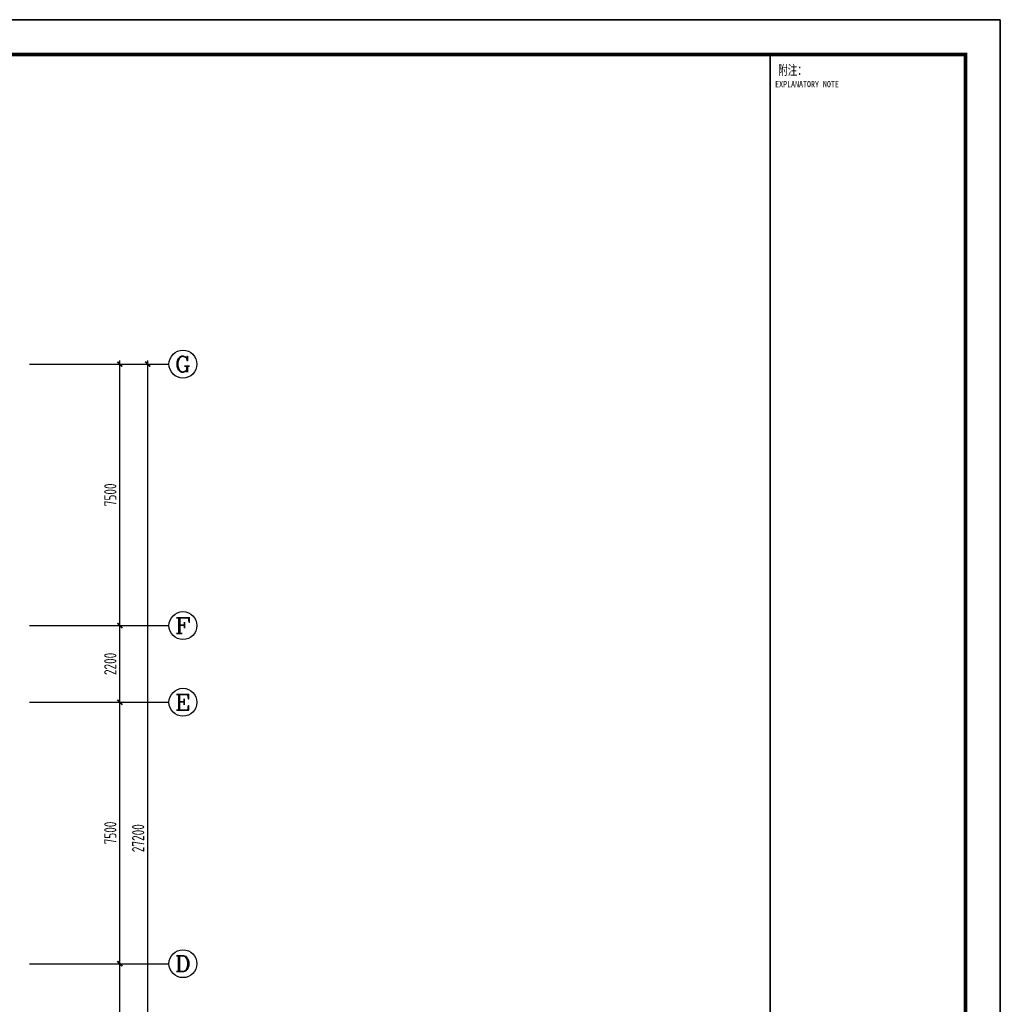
# Model space of a CAD drawing. Extents: x -302077 to 107904, y -9283 to 295706.
# Tile 87 of 256: x -103508 to -75370, y 83268 to 111514. Entities that reach past the tile are written whole.
import ezdxf
from ezdxf.enums import TextEntityAlignment as Align

# ---------------------------------------------------------------- set-up
doc = ezdxf.new("R2010")
doc.units = 0
doc.header["$LTSCALE"] = 500
doc.header["$MEASUREMENT"] = 0
doc.layers.get('0').update_dxf_attribs({"linetype": 'CONTINUOUS'})
doc.layers.get('Defpoints').update_dxf_attribs({"linetype": 'CONTINUOUS'})
for name, color, linetype in [('AXIS', 3, 'CONTINUOUS'), ('AXIS_TEXT', 7, 'CONTINUOUS'), ('PUB_DIM', 3, 'CONTINUOUS'), ('PUB_TITLE', 4, 'CONTINUOUS'), ('TK', 7, 'CONTINUOUS')]:
    doc.layers.add(name, color=color, linetype=linetype)
doc.styles.add('_TCH_AXIS', font='COMPLEX', dxfattribs={"bigfont": 'GBCBIG'})
doc.styles.add('COMPLEX', font='COMPLEX')
doc.styles.add('TKHZ1', font='txt', dxfattribs={"width": 0.8})
doc.styles.add('TSSD_Dimension', font='tssdeng.shx', dxfattribs={"width": 0.7, "bigfont": 'hztxt.shx'})
doc.dimstyles.new('TSSD_100_100', dxfattribs={"dimtxt": 350, "dimasz": 100, "dimexe": 100, "dimexo": 250, "dimgap": 100, "dimtad": 1, "dimdec": 0, "dimzin": 0, "dimdsep": 46, "dimtxsty": 'TSSD_Dimension', "dimblk": 'ARCHTICK', "dimblk1": 'ARCHTICK', "dimblk2": 'ARCHTICK', "dimcen": 0, "dimdle": 100, "dimclrt": 7, "dimadec": 0, "dimazin": 0, "dimtfac": 1, "dimtdec": 0, "dimtix": 1, "dimtmove": 2, "dimatfit": 3, "dimfxl": 1, "dimtolj": 1, "dimtzin": 0, "dimarcsym": 0})

# ---------------------------------------------------------------- blocks, each defined once
blk = doc.blocks.new('_ArchTick')
at = {"color": 0, "linetype": 'ByBlock', "const_width": 0.5}
blk.add_lwpolyline([(-0.71, -0.71), (0.71, 0.71)], dxfattribs=at)
blk = doc.blocks.new('*D212')
at = {"layer": 'AXIS', "color": 0, "lineweight": -2}
for p, q in [((41006, -74657), (41006, -69457)), ((38756, -69557), (41106, -69557)), ((38756, -74557), (41106, -74557))]:
    blk.add_line(p, q, dxfattribs=at)
at = {"layer": 'Defpoints', "color": 0}
for p in [(38506, -69557), (41006, -69557), (38506, -74557)]:
    blk.add_point(p, dxfattribs=at)
at = {"layer": 'AXIS', "color": 0, "lineweight": -2, "xscale": 100, "yscale": 100, "zscale": 100}
for p, rotation in [((41006, -69557), 90), ((41006, -74557), 270)]:
    blk.add_blockref('_ArchTick', p, dxfattribs=dict(at, rotation=rotation))
at = {"layer": 'AXIS', "color": 7, "insert": (40731, -72057), "char_height": 350, "attachment_point": 5, "rotation": 90, "style": 'TSSD_Dimension'}
blk.add_mtext('\\A1;5000', dxfattribs=at)
blk = doc.blocks.new('*D213')
at = {"layer": 'AXIS', "color": 0, "lineweight": -2}
for p, q in [((38756, -62057), (41106, -62057)), ((41006, -69657), (41006, -61957)), ((38756, -69557), (41106, -69557))]:
    blk.add_line(p, q, dxfattribs=at)
at = {"layer": 'Defpoints', "color": 0}
for p in [(38506, -62057), (41006, -62057), (38506, -69557)]:
    blk.add_point(p, dxfattribs=at)
at = {"layer": 'AXIS', "color": 0, "lineweight": -2, "xscale": 100, "yscale": 100, "zscale": 100}
for p, rotation in [((41006, -62057), 90), ((41006, -69557), 270)]:
    blk.add_blockref('_ArchTick', p, dxfattribs=dict(at, rotation=rotation))
at = {"layer": 'AXIS', "color": 7, "insert": (40731, -65807), "char_height": 350, "attachment_point": 5, "rotation": 90, "style": 'TSSD_Dimension'}
blk.add_mtext('\\A1;7500', dxfattribs=at)
blk = doc.blocks.new('*D214')
at = {"layer": 'AXIS', "color": 0, "lineweight": -2}
for p, q in [((38756, -59857), (41106, -59857)), ((41006, -62157), (41006, -59757)), ((38756, -62057), (41106, -62057))]:
    blk.add_line(p, q, dxfattribs=at)
at = {"layer": 'Defpoints', "color": 0}
for p in [(38506, -59857), (41006, -59857), (38506, -62057)]:
    blk.add_point(p, dxfattribs=at)
at = {"layer": 'AXIS', "color": 0, "lineweight": -2, "xscale": 100, "yscale": 100, "zscale": 100}
for p, rotation in [((41006, -59857), 90), ((41006, -62057), 270)]:
    blk.add_blockref('_ArchTick', p, dxfattribs=dict(at, rotation=rotation))
at = {"layer": 'AXIS', "color": 7, "insert": (40731, -60957), "char_height": 350, "attachment_point": 5, "rotation": 90, "style": 'TSSD_Dimension'}
blk.add_mtext('\\A1;2200', dxfattribs=at)
blk = doc.blocks.new('*D215')
at = {"layer": 'AXIS', "color": 0, "lineweight": -2}
for p, q in [((38756, -52357), (41106, -52357)), ((41006, -59957), (41006, -52257)), ((38756, -59857), (41106, -59857))]:
    blk.add_line(p, q, dxfattribs=at)
at = {"layer": 'Defpoints', "color": 0}
for p in [(38506, -52357), (41006, -52357), (38506, -59857)]:
    blk.add_point(p, dxfattribs=at)
at = {"layer": 'AXIS', "color": 0, "lineweight": -2, "xscale": 100, "yscale": 100, "zscale": 100}
for p, rotation in [((41006, -52357), 90), ((41006, -59857), 270)]:
    blk.add_blockref('_ArchTick', p, dxfattribs=dict(at, rotation=rotation))
at = {"layer": 'AXIS', "color": 7, "insert": (40731, -56107), "char_height": 350, "attachment_point": 5, "rotation": 90, "style": 'TSSD_Dimension'}
blk.add_mtext('\\A1;7500', dxfattribs=at)
blk = doc.blocks.new('*D216')
at = {"layer": 'AXIS', "color": 0, "lineweight": -2}
for p, q in [((38756, -52357), (41906, -52357)), ((41806, -79657), (41806, -52257)), ((38756, -79557), (41906, -79557))]:
    blk.add_line(p, q, dxfattribs=at)
at = {"layer": 'Defpoints', "color": 0}
for p in [(38506, -52357), (41806, -52357), (38506, -79557)]:
    blk.add_point(p, dxfattribs=at)
at = {"layer": 'AXIS', "color": 0, "lineweight": -2, "xscale": 100, "yscale": 100, "zscale": 100}
for p, rotation in [((41806, -52357), 90), ((41806, -79557), 270)]:
    blk.add_blockref('_ArchTick', p, dxfattribs=dict(at, rotation=rotation))
at = {"layer": 'AXIS', "color": 7, "insert": (41531, -65957), "char_height": 350, "attachment_point": 5, "rotation": 90, "style": 'TSSD_Dimension'}
blk.add_mtext('\\A1;27200', dxfattribs=at)
blk = doc.blocks.new('_AXISO')
blk.add_circle((0, 0), 0.5)
at = {"layer": 'AXIS_TEXT', "style": 'COMPLEX', "width": 1.041667}
blk.add_attdef('A', text='', height=0.56, dxfattribs=at).set_placement((-0.25, -0.28), (0.25, -0.28), align=Align.FIT)
blk = doc.blocks.new('wrtgtg')
at = {"color": 4}
blk.add_line((7804, -4841), (7804, 52559), dxfattribs=at)
at = {"layer": 'PUB_TITLE'}
for p, q in [((-75296, 53559), (8804, 53559)), ((8804, 53559), (8804, -5841)), ((2204, 52559), (7804, 52559)), ((2204, 52559), (7804, 52559)), ((7804, -4841), (7804, 52559))]:
    blk.add_line(p, q, dxfattribs=at)
blk.add_lwpolyline([(-75296, -5841), (8804, -5841), (8804, 53559), (-75296, 53559)], close=True, dxfattribs=at)
at = {"layer": 'PUB_TITLE', "const_width": 100}
blk.add_lwpolyline([(-72796, -4841), (7804, -4841), (7804, 52559), (-72796, 52559)], close=True, dxfattribs=at)
at = {"layer": 'PUB_TITLE', "const_width": 50}
blk.add_lwpolyline([(2204, -4841), (2204, 52559)], dxfattribs=at)
at = {"layer": 'TK', "style": 'TKHZ1', "width": 0.7}
blk.add_text('附注：', height=280, dxfattribs=at).set_placement((2431, 51973))
at = {"layer": 'TK', "style": 'TKHZ1', "width": 0.8}
blk.add_text('EXPLANATORY NOTE', height=175, dxfattribs=at).set_placement((3257, 51710), align=Align.MIDDLE)
blk = doc.blocks.new('zzw')
at = {"layer": 'AXIS'}
for p, q in [((38415.6, -52357.4), (42415.6, -52357.4)), ((38415.6, -59857.4), (42415.6, -59857.4)), ((38415.6, -62057.4), (42415.6, -62057.4)), ((38415.6, -69557.4), (42415.6, -69557.4))]:
    blk.add_line(p, q, dxfattribs=at)
ref = blk.add_blockref('_AXISO', (42815.6, -52357.4), dxfattribs=dict(at, xscale=800, yscale=800, zscale=800))
ref.add_attrib('A', 'G', dxfattribs={"layer": 'AXIS_TEXT', "height": 452.5, "style": '_TCH_AXIS', "width": 1.166667}).set_placement((42589.3, -52583.7), (43041.9, -52583.7), align=Align.FIT)
ref = blk.add_blockref('_AXISO', (42815.6, -59857.4), dxfattribs=dict(at, xscale=800, yscale=800, zscale=800))
ref.add_attrib('A', 'F', dxfattribs={"layer": 'AXIS_TEXT', "height": 452.5, "style": '_TCH_AXIS', "width": 1.3125}).set_placement((42589.3, -60083.7), (43041.9, -60083.7), align=Align.FIT)
ref = blk.add_blockref('_AXISO', (42815.6, -62057.4), dxfattribs=dict(at, xscale=800, yscale=800, zscale=800))
ref.add_attrib('A', 'E', dxfattribs={"layer": 'AXIS_TEXT', "height": 452.5, "style": '_TCH_AXIS', "width": 1.3125}).set_placement((42589.3, -62283.7), (43041.9, -62283.7), align=Align.FIT)
ref = blk.add_blockref('_AXISO', (42815.6, -69557.4), dxfattribs=dict(at, xscale=800, yscale=800, zscale=800))
ref.add_attrib('A', 'D', dxfattribs={"layer": 'AXIS_TEXT', "height": 452.5, "style": '_TCH_AXIS', "width": 1.235294}).set_placement((42589.3, -69783.7), (43041.9, -69783.7), align=Align.FIT)
for p1, p2, distance, picture, middle in [((38506, -59857.4), (38506, -52357.4), -2500, '*D215', (40731, -56107.4)), ((38506, -79557.4), (38506, -52357.4), -3300, '*D216', (41531, -65957.4)), ((38506, -62057.4), (38506, -59857.4), -2500, '*D214', (40731, -60957.4)), ((38506, -69557.4), (38506, -62057.4), -2500, '*D213', (40731, -65807.4)), ((38506, -74557.4), (38506, -69557.4), -2500, '*D212', (40731, -72057.4))]:
    dim = blk.add_aligned_dim(p1=p1, p2=p2, distance=distance, dimstyle='TSSD_100_100', dxfattribs=at)
    dim.commit()
    dim.dimension.update_dxf_attribs({"geometry": picture, "text_midpoint": middle})

msp = doc.modelspace()

# ---------------------------------------------------------------- block references
msp.add_blockref('wrtgtg', (-84174.787, 57955.467))
at = {"layer": 'PUB_DIM'}
msp.add_blockref('zzw', (-141639.614, 153989.918), dxfattribs=at)

doc.saveas('drawing.dxf')
